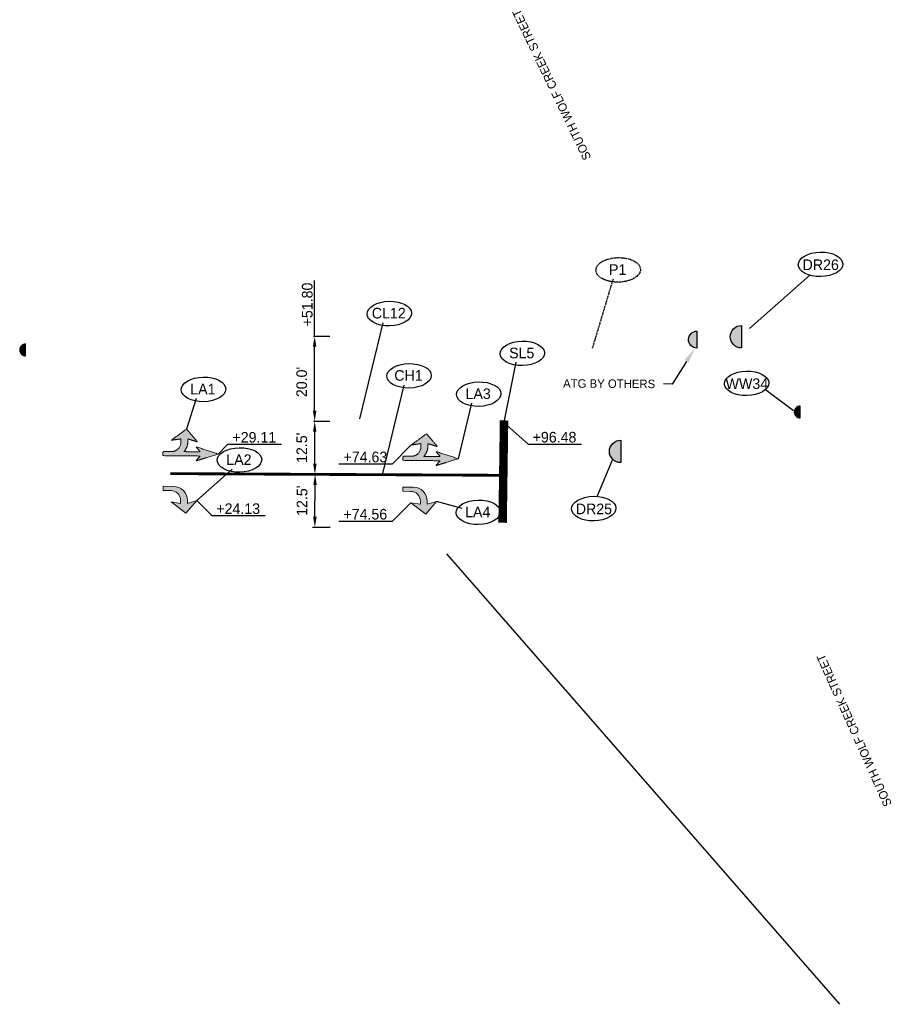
# Model space of a CAD drawing. Header units: feet. Extents: x -492 to 1431835, y -45 to 673052.
# Tile 7 of 7: x 1431630 to 1431835, y 672614 to 672846. Entities that reach past the tile are written whole.
import ezdxf
from ezdxf import colors
from ezdxf.entities.mleader import LeaderData, LeaderLine
from ezdxf.math import Vec2, Vec3

# ---------------------------------------------------------------- set-up
doc = ezdxf.new("R2010")
doc.units = ezdxf.units.FT
doc.header["$MEASUREMENT"] = 0
doc.linetypes.add('B', pattern=[0.3, 0.25, -0.05])
doc.linetypes.add('dsolidcl_WD4', pattern=[0])
doc.layers.add('DR_P_Storm_Sewer', color=1, linetype='Continuous', true_color=0xff0000)
doc.layers.add('UT_P_Water', color=5, linetype='water', true_color=0x0000ff)
for name, color, linetype in [('DV_X_Property_Line', 80, 'Continuous'), ('GE_X_CL_Tick', 131, 'Continuous'), ('PM_P_Cells', 7, 'Continuous'), ('PM_P_Channelizing_Line', 7, 'Continuous'), ('PM_P_Stop_Line', 7, 'Continuous'), ('PM_P_Text', 7, 'Continuous'), ('UT_P_Gas', 2, 'gas'), ('UT_P_Telecom', 30, 'tele')]:
    doc.layers.add(name, color=color, linetype=linetype)
doc.styles.add('Slanted', font='font31.shx', dxfattribs={"height": 0.1})
doc.styles.add('Slanted-Normal', font='font31.shx', dxfattribs={"height": 0.1})
doc.styles.get("Standard").update_dxf_attribs({"font": 'font31.shx'})
doc.linetypes.add('gas', pattern='A,1.95,-0.05,["G",Slanted,S=1,R=0,X=0,Y=-0.06],-0.15,1.95', length=4.1)
doc.linetypes.add('tele', pattern='A,1.95,-0.05,["T",Slanted,S=1,R=0,X=0,Y=-0.06],-0.15,1.95', length=4.1)
doc.linetypes.add('water', pattern='A,1.95,-0.05,["W",Slanted,S=1,R=0,X=0,Y=-0.06],-0.15,1.95', length=4.1)
doc.dimstyles.new('COEC', dxfattribs={"dimscale": 13.9, "dimtxt": 0.18, "dimasz": 0.18, "dimexe": 0.18, "dimexo": 0.0625, "dimgap": 0.09, "dimtad": 1, "dimzin": 0, "dimdsep": 46, "dimtxsty": 'Standard', "dimcen": 0.09, "dimclrd": 256, "dimclre": 256, "dimclrt": 256, "dimaunit": 1, "dimadec": 4, "dimazin": 0, "dimtfac": 1, "dimtofl": 0, "dimtmove": 0, "dimatfit": 3, "dimfxl": 1, "dimtolj": 1, "dimtzin": 0, "dimlwd": -1, "dimlwe": -1, "dimarcsym": 0})

# ---------------------------------------------------------------- blocks, each defined once
blk = doc.blocks.new('944')
at = {"layer": 'PM_P_Cells'}
h = blk.add_hatch(color=256, dxfattribs=at)
h.dxf.hatch_style = 1
edge = h.paths.add_edge_path()
edge.add_line((0.034, -0.053), (0.034, -0.053))
edge.add_line((0.034, -0.053), (0.034, -0.086))
edge.add_line((0.034, -0.086), (0.146, -0.053))
edge.add_line((0.146, -0.053), (0.018, -0.203))
edge.add_line((0.018, -0.203), (-0.158, -0.07))
edge.add_line((-0.158, -0.07), (-0.046, -0.086))
edge.add_line((-0.046, -0.086), (-0.046, -0.051))
edge.add_arc((-0.161, -0.051), 0.115, 360, 450)
edge.add_line((-0.161, 0.064), (-0.254, 0.064))
edge.add_line((-0.254, 0.064), (-0.254, 0.114))
edge.add_line((-0.254, 0.114), (-0.13, 0.114))
edge.add_arc((-0.13, -0.05), 0.164, -0.9085, 90, ccw=False)
at = {"layer": 'PM_P_Cells', "lineweight": 0}
blk.add_lwpolyline([(0.034, -0.053), (0.034, -0.053), (0.034, -0.086), (0.146, -0.053), (0.018, -0.203), (-0.158, -0.07), (-0.046, -0.086), (-0.046, -0.051, 0.414214), (-0.161, 0.064), (-0.254, 0.064), (-0.254, 0.114), (-0.13, 0.114, -0.418865)], format="xyb", close=True, dxfattribs=at)
blk = doc.blocks.new('*D1095')
at = {"layer": 'Defpoints', "color": 0, "linetype": 'dsolidcl_WD4', "transparency": 16777216}
for p in [(1431697.39, 672739.03, 999.23), (1431699.18, 672739.02), (1431697.33, 672726.55, 998.76)]:
    blk.add_point(p, dxfattribs=at)
at = {"layer": 'PM_P_Text', "linetype": 'dsolidcl_WD4', "transparency": 16777216}
for p, q in [((1431698.64, 672739.02), (1431702.78, 672739)), ((1431699.13, 672729.05), (1431699.17, 672736.52)), ((1431698.58, 672726.55), (1431702.72, 672726.53))]:
    blk.add_line(p, q, dxfattribs=at)
for points in [[(1431698.75, 672736.52), (1431699.58, 672736.51), (1431699.18, 672739.02)], [(1431698.71, 672729.05), (1431699.54, 672729.04), (1431699.12, 672726.55)]]:
    blk.add_solid(points, dxfattribs=at)
at = {"layer": 'PM_P_Text', "linetype": 'dsolidcl_WD4', "transparency": 16777216, "insert": (1431696.1, 672732.8), "char_height": 2.5, "attachment_point": 5, "rotation": 89.7107}
blk.add_mtext("\\A1;12.5'", dxfattribs=at)
blk = doc.blocks.new('*D1096')
at = {"layer": 'Defpoints', "color": 0, "linetype": 'dsolidcl_WD4', "transparency": 16777216}
for p in [(1431697.57, 672751.55, 999.7), (1431699.08, 672751.56), (1431697.62, 672739.02)]:
    blk.add_point(p, dxfattribs=at)
at = {"layer": 'PM_P_Text', "linetype": 'dsolidcl_WD4', "transparency": 16777216}
for p, q in [((1431698.82, 672751.55), (1431702.68, 672751.57)), ((1431699.12, 672741.53), (1431699.09, 672749.06)), ((1431698.87, 672739.03), (1431702.73, 672739.04))]:
    blk.add_line(p, q, dxfattribs=at)
for points in [[(1431699.5, 672749.06), (1431698.67, 672749.05), (1431699.08, 672751.56)], [(1431699.53, 672741.53), (1431698.7, 672741.53), (1431699.13, 672739.03)]]:
    blk.add_solid(points, dxfattribs=at)
at = {"layer": 'PM_P_Text', "linetype": 'dsolidcl_WD4', "transparency": 16777216, "insert": (1431696.05, 672745.28), "char_height": 2.5, "attachment_point": 5, "rotation": 90.2121}
blk.add_mtext("\\A1;12.5'", dxfattribs=at)
blk = doc.blocks.new('*D1097')
at = {"layer": 'Defpoints', "color": 0, "linetype": 'dsolidcl_WD4', "transparency": 16777216}
for p in [(1431697.56, 672771.58, 999.12), (1431699.07, 672771.58), (1431697.56, 672751.55)]:
    blk.add_point(p, dxfattribs=at)
at = {"layer": 'PM_P_Text', "linetype": 'dsolidcl_WD4', "transparency": 16777216}
for p, q in [((1431698.81, 672771.58), (1431702.67, 672771.58)), ((1431699.07, 672754.05), (1431699.07, 672769.08)), ((1431698.81, 672751.55), (1431702.67, 672751.55))]:
    blk.add_line(p, q, dxfattribs=at)
for points in [[(1431699.49, 672769.08), (1431698.65, 672769.08), (1431699.07, 672771.58)], [(1431699.49, 672754.05), (1431698.65, 672754.05), (1431699.07, 672751.55)]]:
    blk.add_solid(points, dxfattribs=at)
at = {"layer": 'PM_P_Text', "linetype": 'dsolidcl_WD4', "transparency": 16777216, "insert": (1431696.02, 672760.79), "char_height": 2.5, "attachment_point": 5, "rotation": 90.0021}
blk.add_mtext("\\A1;20.0'", dxfattribs=at)

msp = doc.modelspace()

# ---------------------------------------------------------------- hatches: boundary and pattern name
at = {"layer": 'DR_P_Storm_Sewer'}
h = msp.add_hatch(color=256, dxfattribs=at)
h.dxf.hatch_style = 1
edge = h.paths.add_edge_path()
edge.add_line((1431799.668, 672774.118), (1431799.668, 672768.818))
edge.add_arc((1431799.668, 672771.468), 2.65, 180, 270, ccw=False)
edge.add_arc((1431799.668, 672771.468), 2.65, 90, 180, ccw=False)
h = msp.add_hatch(color=256, dxfattribs=at)
h.dxf.hatch_style = 1
edge = h.paths.add_edge_path()
edge.add_line((1431771.196, 672747.088), (1431771.196, 672741.788))
edge.add_arc((1431771.196, 672744.438), 2.65, 180, 270, ccw=False)
edge.add_arc((1431771.196, 672744.438), 2.65, 90, 180, ccw=False)
at = {"layer": 'PM_P_Cells'}
h = msp.add_hatch(color=256, dxfattribs=at)
h.dxf.hatch_style = 1
edge = h.paths.add_edge_path()
edge.add_spline(control_points=[(1431667.557, 672747.375), (1431666.419, 672747.216), (1431665.28, 672747.057), (1431667.076, 672748.378), (1431668.873, 672749.699), (1431670.163, 672748.19), (1431671.453, 672746.682), (1431670.317, 672747.023), (1431669.182, 672747.364), (1431669.18, 672747.03), (1431669.178, 672746.697), (1431669.176, 672745.34), (1431668.25, 672744.37), (1431670.168, 672744.357), (1431672.087, 672744.344), (1431671.603, 672744.931), (1431671.12, 672745.517), (1431673.714, 672744.666), (1431676.308, 672743.815), (1431673.703, 672743), (1431671.097, 672742.184), (1431671.589, 672742.764), (1431672.08, 672743.344), (1431667.693, 672743.374), (1431663.305, 672743.403), (1431663.309, 672743.903), (1431663.312, 672744.403), (1431664.287, 672744.397), (1431665.262, 672744.39), (1431667.609, 672744.3), (1431667.553, 672746.708), (1431667.555, 672747.041), (1431667.557, 672747.375)], knot_values=[0, 0, 0, 0.0666667, 0.0666667, 0.1333333, 0.1333333, 0.2, 0.2, 0.2666667, 0.2666667, 0.3333333, 0.3333333, 0.4, 0.4, 0.4666667, 0.4666667, 0.5333333, 0.5333333, 0.6, 0.6, 0.6666667, 0.6666667, 0.7333333, 0.7333333, 0.8, 0.8, 0.8333333, 0.8333333, 0.8666667, 0.8666667, 0.9333333, 0.9333333, 1, 1, 1], weights=[1, 1, 1, 1, 1, 1, 1, 1, 1, 1, 1, 0.9260844, 1, 1, 1, 1, 1, 1, 1, 1, 1, 1, 1, 1, 1, 1, 1, 1, 1, 0.68489, 1, 1, 1], degree=2, periodic=0)
h = msp.add_hatch(color=256, dxfattribs=at)
h.dxf.hatch_style = 1
edge = h.paths.add_edge_path()
edge.add_spline(control_points=[(1431724.113, 672746.262), (1431722.974, 672746.103), (1431721.836, 672745.944), (1431723.632, 672747.265), (1431725.429, 672748.587), (1431726.718, 672747.078), (1431728.008, 672745.569), (1431726.873, 672745.91), (1431725.738, 672746.251), (1431725.735, 672745.918), (1431725.733, 672745.585), (1431725.731, 672744.227), (1431724.805, 672743.257), (1431726.724, 672743.244), (1431728.642, 672743.232), (1431728.159, 672743.818), (1431727.675, 672744.405), (1431730.27, 672743.554), (1431732.864, 672742.703), (1431730.258, 672741.887), (1431727.653, 672741.072), (1431728.144, 672741.652), (1431728.636, 672742.232), (1431724.248, 672742.261), (1431719.861, 672742.291), (1431719.864, 672742.791), (1431719.868, 672743.291), (1431720.843, 672743.284), (1431721.818, 672743.278), (1431724.165, 672743.187), (1431724.108, 672745.596), (1431724.111, 672745.929), (1431724.113, 672746.262)], knot_values=[0, 0, 0, 0.0666667, 0.0666667, 0.1333333, 0.1333333, 0.2, 0.2, 0.2666667, 0.2666667, 0.3333333, 0.3333333, 0.4, 0.4, 0.4666667, 0.4666667, 0.5333333, 0.5333333, 0.6, 0.6, 0.6666667, 0.6666667, 0.7333333, 0.7333333, 0.8, 0.8, 0.8333333, 0.8333333, 0.8666667, 0.8666667, 0.9333333, 0.9333333, 1, 1, 1], weights=[1, 1, 1, 1, 1, 1, 1, 1, 1, 1, 1, 0.9260844, 1, 1, 1, 1, 1, 1, 1, 1, 1, 1, 1, 1, 1, 1, 1, 1, 1, 0.68489, 1, 1, 1], degree=2, periodic=0)
at = {"layer": 'UT_P_Gas'}
h = msp.add_hatch(color=256, dxfattribs=at)
h.dxf.hatch_style = 1
edge = h.paths.add_edge_path()
edge.add_arc((1431630.952, 672768.363), 1.4, 90, 180)
edge.add_arc((1431630.952, 672768.363), 1.4, 180, 270)
edge.add_line((1431630.952, 672766.963), (1431630.952, 672769.763))
at = {"layer": 'UT_P_Telecom', "linetype": 'dsolidcl_WD4'}
h = msp.add_hatch(color=256, dxfattribs=at)
h.dxf.hatch_style = 1
edge = h.paths.add_edge_path()
edge.add_line((1431789.177, 672772.784), (1431789.177, 672768.794))
edge.add_arc((1431789.192, 672770.817), 2.023, 180.80462, 269.57858, ccw=False)
edge.add_arc((1431789.228, 672770.726), 2.059, 91.41372, 178.24722, ccw=False)
at = {"layer": 'UT_P_Water'}
h = msp.add_hatch(color=256, dxfattribs=at)
h.dxf.hatch_style = 1
edge = h.paths.add_edge_path()
edge.add_arc((1431813.516, 672753.715), 1.4, 90, 180)
edge.add_arc((1431813.516, 672753.715), 1.4, 180, 270)
edge.add_line((1431813.516, 672752.315), (1431813.516, 672755.115))

# ---------------------------------------------------------------- linework, layer by layer
at = {"layer": 'DR_P_Storm_Sewer', "flags": 128}
for points, elevation in [([(1431799.668, 672774.118), (1431799.668, 672768.818, -0.4142136), (1431797.018, 672771.468, -0.4142136), (1431799.668, 672774.118)], 999.83), ([(1431771.196, 672747.088), (1431771.196, 672741.788, -0.4142136), (1431768.546, 672744.438, -0.4142136), (1431771.196, 672747.088)], 999.664)]:
    msp.add_lwpolyline(points, format="xyb", dxfattribs=dict(at, elevation=elevation))
at = {"layer": 'DV_X_Property_Line'}
msp.add_line((1431822.863, 672614.086), (1431730.19, 672720.245), dxfattribs=at)
at = {"layer": 'PM_P_Cells', "lineweight": 0}
for points in [[(1431667.557, 672747.375), (1431666.419, 672747.216), (1431665.28, 672747.057), (1431667.076, 672748.378), (1431668.873, 672749.699), (1431670.163, 672748.19), (1431671.453, 672746.682), (1431670.317, 672747.023), (1431669.182, 672747.364), (1431669.18, 672747.03), (1431669.178, 672746.697), (1431669.176, 672745.34), (1431668.25, 672744.37), (1431670.168, 672744.357), (1431672.087, 672744.344), (1431671.603, 672744.931), (1431671.12, 672745.517), (1431673.714, 672744.666), (1431676.308, 672743.815), (1431673.703, 672743), (1431671.097, 672742.184), (1431671.589, 672742.764), (1431672.08, 672743.344), (1431667.693, 672743.374), (1431663.305, 672743.403), (1431663.309, 672743.903), (1431663.312, 672744.403), (1431664.287, 672744.397), (1431665.262, 672744.39), (1431667.609, 672744.3), (1431667.553, 672746.708), (1431667.555, 672747.041), (1431667.557, 672747.375)], [(1431724.113, 672746.262, 999.525), (1431722.974, 672746.103, 999.525), (1431721.836, 672745.944, 999.525), (1431723.632, 672747.265, 999.525), (1431725.429, 672748.587, 999.525), (1431726.718, 672747.078, 999.525), (1431728.008, 672745.569, 999.525), (1431726.873, 672745.91, 999.525), (1431725.738, 672746.251, 999.525), (1431725.735, 672745.918, 999.525), (1431725.733, 672745.585, 999.525), (1431725.731, 672744.227, 999.525), (1431724.805, 672743.257, 999.525), (1431726.724, 672743.244, 999.525), (1431728.642, 672743.232, 999.525), (1431728.159, 672743.818, 999.525), (1431727.675, 672744.405, 999.525), (1431730.27, 672743.554, 999.525), (1431732.864, 672742.703, 999.525), (1431730.258, 672741.887, 999.525), (1431727.653, 672741.072, 999.525), (1431728.144, 672741.652, 999.525), (1431728.636, 672742.232, 999.525), (1431724.248, 672742.261, 999.525), (1431719.861, 672742.291, 999.525), (1431719.864, 672742.791, 999.525), (1431719.868, 672743.291, 999.525), (1431720.843, 672743.284, 999.525), (1431721.818, 672743.278, 999.525), (1431724.165, 672743.187, 999.525), (1431724.108, 672745.596, 999.525), (1431724.111, 672745.929, 999.525), (1431724.113, 672746.262, 999.525)]]:
    msp.add_rational_spline(points, [1, 1, 1, 1, 1, 1, 1, 1, 1, 1, 1, 0.926084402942, 1, 1, 1, 1, 1, 1, 1, 1, 1, 1, 1, 1, 1, 1, 1, 1, 1, 0.684889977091, 1, 1, 1], degree=2, knots=[0, 0, 0, 0.0666667, 0.0666667, 0.1333333, 0.1333333, 0.2, 0.2, 0.2666667, 0.2666667, 0.3333333, 0.3333333, 0.4, 0.4, 0.4666667, 0.4666667, 0.5333333, 0.5333333, 0.6, 0.6, 0.6666667, 0.6666667, 0.7333333, 0.7333333, 0.8, 0.8, 0.8333333, 0.8333333, 0.8666667, 0.8666667, 0.9333333, 0.9333333, 1, 1, 1], dxfattribs=at)
at = {"layer": 'PM_P_Channelizing_Line', "const_width": 0.66, "elevation": 999.232, "flags": 128}
msp.add_lwpolyline([(1431665.023, 672739.189), (1431743.442, 672738.793)], dxfattribs=at)
at = {"layer": 'PM_P_Stop_Line', "const_width": 2, "elevation": 999.861, "flags": 128}
msp.add_lwpolyline([(1431743.704, 672751.721), (1431743.37, 672727.599)], dxfattribs=at)
at = {"layer": 'PM_P_Text', "linetype": 'dsolidcl_WD4', "flags": 128}
for points in [[(1431699.07, 672771.575), (1431699.07, 672784.717)], [(1431676.308, 672743.815), (1431678.623, 672746.13)], [(1431678.623, 672746.13), (1431691.232, 672746.13)], [(1431671.309, 672732.821), (1431674.824, 672729.307)], [(1431674.824, 672729.307), (1431687.433, 672729.307)]]:
    msp.add_lwpolyline(points, dxfattribs=at)
at = {"layer": 'PM_P_Text', "linetype": 'B'}
msp.add_lwpolyline([(1431769.391, 672785.069), (1431764.454, 672768.579)], dxfattribs=at)
at = {"layer": 'PM_P_Text'}
for points, elevation in [([(1431815.792, 672785.936), (1431801.565, 672773.38)], 1008.462), ([(1431720.084, 672760.022), (1431714.981, 672738.937)], 999.232), ([(1431736.033, 672755.797), (1431732.864, 672742.703)], 999.525), ([(1431765.627, 672733.82), (1431769.322, 672742.564)], 1008.462)]:
    msp.add_lwpolyline(points, dxfattribs=dict(at, elevation=elevation))
for points in [[(1431715.115, 672774.756), (1431709.63, 672752.095)], [(1431746.459, 672765.444), (1431743.704, 672751.721)], [(1431811.939, 672754.005), (1431805.299, 672758.971)], [(1431671.156, 672756.909), (1431668.873, 672749.699)], [(1431679.648, 672740.279), (1431671.309, 672732.821)], [(1431733.83, 672730.97), (1431727.816, 672732.649)]]:
    msp.add_lwpolyline(points, dxfattribs=at)
at = {"layer": 'PM_P_Text', "linetype": 'dsolidcl_WD4', "flags": 128}
for points, elevation in [([(1431743.694, 672751.221), (1431749.373, 672746.16)], 1007.095), ([(1431721.837, 672745.944), (1431717.406, 672741.504)], 2021.413), ([(1431749.373, 672746.16), (1431761.983, 672746.16)], 1007.095), ([(1431704.796, 672741.504), (1431717.406, 672741.504)], 2021.413), ([(1431721.735, 672732.342), (1431717.386, 672727.993)], 2021.413), ([(1431704.776, 672727.993), (1431717.386, 672727.993)], 2021.413)]:
    msp.add_lwpolyline(points, dxfattribs=dict(at, elevation=elevation))
at = {"layer": 'PM_P_Text'}
for centre in [(1431818.301, 672788.512), (1431716.667, 672776.92), (1431748.008, 672767.531), (1431721.324, 672762.243, 999.232), (1431800.895, 672760.474), (1431672.862, 672759.04), (1431737.739, 672757.927, 999.525), (1431681.354, 672742.409), (1431764.847, 672730.949, 1008.462), (1431737.637, 672730.074)]:
    msp.add_ellipse(centre, major_axis=(-5.24, -0.11), ratio=0.5517123, dxfattribs=at)
at = {"layer": 'PM_P_Text', "linetype": 'B'}
msp.add_ellipse((1431770.614, 672787.218), major_axis=(-5.24, -0.11), ratio=0.5517123, dxfattribs=at)
at = {"layer": 'UT_P_Gas', "elevation": 998.63, "flags": 128}
msp.add_lwpolyline([(1431630.952, 672769.763, 0.4142136), (1431629.552, 672768.363, 0.4142136), (1431630.952, 672766.963), (1431630.952, 672769.763)], format="xyb", dxfattribs=at)
at = {"layer": 'UT_P_Telecom', "linetype": 'dsolidcl_WD4', "flags": 128}
msp.add_lwpolyline([(1431789.177, 672772.784), (1431789.177, 672768.794, -0.4079599), (1431787.17, 672770.789, -0.3981177), (1431789.177, 672772.784)], format="xyb", dxfattribs=at)
at = {"layer": 'UT_P_Water', "elevation": 999.854, "flags": 128}
msp.add_lwpolyline([(1431813.516, 672755.115, 0.4142136), (1431812.116, 672753.715, 0.4142136), (1431813.516, 672752.315), (1431813.516, 672755.115)], format="xyb", dxfattribs=at)

# ---------------------------------------------------------------- block references
at = {"layer": 'PM_P_Cells', "xscale": 20, "yscale": 20, "zscale": 20, "rotation": 359.7536526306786}
for p in [(1431668.401, 672733.892, 2021.413), (1431724.908, 672733.72, 2021.413)]:
    msp.add_blockref('944', p, dxfattribs=at)

# ---------------------------------------------------------------- texts
at = {"layer": 'GE_X_CL_Tick', "char_height": 2, "attachment_point": 1}
for insert, rotation in [((1431762.502, 672812.817), 115.69075), ((1431833.344, 672660.431), 114.24909)]:
    msp.add_mtext_dynamic_manual_height_columns('SOUTH WOLF CREEK STREET', width=42.50896, gutter_width=10, heights=[0], dxfattribs=dict(at, insert=insert, rotation=rotation))
at = {"layer": 'PM_P_Text', "char_height": 2.5, "width": 0.77162, "attachment_point": 5, "style": 'Slanted-Normal'}
for s, insert in [('P1', (1431770.477, 672787.297)), ('DR26', (1431818.341, 672788.415, -304.477)), ('CL12', (1431716.532, 672776.999)), ('SL5', (1431747.87, 672767.611)), ('CH1', (1431721.189, 672762.322, 999.232)), ('WW34', (1431800.934, 672760.376, -304.477)), ('LA1', (1431672.726, 672759.119)), ('LA3', (1431737.603, 672758.007, 999.525)), ('+29.11', (1431684.853, 672747.732)), ('+96.48', (1431755.603, 672747.761, 1007.095)), ('LA2', (1431681.218, 672742.488)), ('+74.63', (1431711.026, 672743.106, 2021.413)), ('+24.13', (1431681.053, 672730.908)), ('+74.56', (1431711.006, 672729.595, 2021.413)), ('LA4', (1431737.501, 672730.154)), ('DR25', (1431764.886, 672730.851, 703.985))]:
    msp.add_mtext(s, dxfattribs=dict(at, insert=insert))
at = {"layer": 'PM_P_Text', "insert": (1431697.332, 672779.058), "char_height": 2.5, "width": 0.77162, "attachment_point": 5, "rotation": 90, "style": 'Slanted-Normal'}
msp.add_mtext('+51.80', dxfattribs=at)

# ---------------------------------------------------------------- dimensions: what is measured, and where the dimension line sits
at = {"layer": 'PM_P_Text', "linetype": 'dsolidcl_WD4'}
for base, p1, p2, angle, text, override, picture, middle in [((1431699.07, 672771.575), (1431697.563, 672751.55), (1431697.562, 672771.575, 999.122), 90.00206, "20.0'", {"dimscale": 20, "dimtxt": 0.125, "dimasz": 0.125, "dimtad": 4}, '*D1097', (1431699.071, 672760.785)), ((1431699.079, 672751.556), (1431697.616, 672739.025), (1431697.569, 672751.55, 999.696), 90.21207, "12.5'", {"dimscale": 20, "dimtxt": 0.125, "dimasz": 0.125, "dimtad": 4}, '*D1096', (1431699.102, 672745.293)), ((1431699.178, 672739.017), (1431697.325, 672726.555, 998.76), (1431697.388, 672739.026, 999.232), 89.71068, "12.5'", {"dimscale": 20, "dimtxt": 0.125, "dimasz": 0.125}, '*D1095', (1431699.147, 672732.781))]:
    dim = msp.add_linear_dim(base=base, p1=p1, p2=p2, angle=angle, text=text, dimstyle='COEC', override=override, dxfattribs=at)
    dim.commit()
    dim.dimension.update_dxf_attribs({"geometry": picture, "text_midpoint": middle, "dimtype": 161})

# ---------------------------------------------------------------- leaders
ml = msp.add_multileader_mtext('Standard', dxfattribs=at)
ml.set_content('ATG BY OTHERS', color=256, style='Slanted-Normal')
ml.set_leader_properties()
ml.build(insert=Vec2(0, 0))
ml.multileader.update_dxf_attribs({"text_right_attachment_type": 3, "dogleg_length": 0.1, "arrow_head_size": 3.6, "scale": 20})
ctx = ml.context
ctx.base_point, ctx.scale, ctx.char_height, ctx.arrow_head_size, ctx.plane_origin, ctx.plane_x_axis, ctx.plane_y_axis = Vec3(1431754.31, 672760.48, 998.75), 20, 2, 3.6, Vec3(1431795.329, 672754.308, 998.75), Vec3(0.9999834, -0.0057635), Vec3(0.0057635, 0.9999834)
ctx.right_attachment, ctx.text_align_type = 3, 2
notes = []
notes.append((ctx, [(0, (1, 1, 0), (1431783.325, 672760.312, 998.75), (-0.9999834, 0.0057635), 2, [(0, [(1431788.649, 672768.692, 998.75)], 0, [])])]))
ctx.mtext.insert, ctx.mtext.text_direction, ctx.mtext.rotation, ctx.mtext.alignment, ctx.mtext.flow_direction = Vec3(1431779.331, 672761.335, 998.75), Vec3(0.9999834, -0.0057635), 6.2774218, 3, 5
for ctx, leaders in notes:
    for number, flags, end, landing, length, lines in leaders:
        leader = LeaderData()
        leader.index, (leader.has_last_leader_line, leader.has_dogleg_vector, leader.attachment_direction) = number, flags
        leader.last_leader_point, leader.dogleg_vector, leader.dogleg_length = Vec3(end), Vec3(landing), length
        for number, points, colour, breaks in lines:
            line = LeaderLine()
            line.index, line.vertices, line.color, line.breaks = number, Vec3.list(points), colors.encode_raw_color(colour), breaks
            leader.lines.append(line)
        ctx.leaders.append(leader)

doc.saveas('drawing.dxf')
